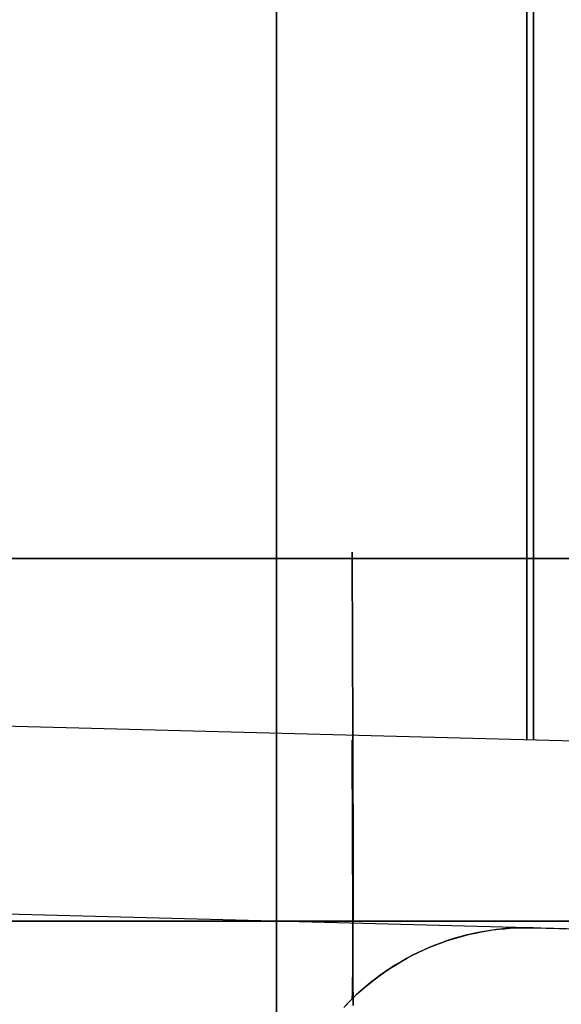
# Model space of a CAD drawing. Header units: millimetres. Extents: x -15 to 7, y 1 to 148.
# Tile 22 of 256: x -8.05 to -7.618, y 14.469 to 15.255. Entities that reach past the tile are written whole.
import ezdxf

# ---------------------------------------------------------------- set-up
doc = ezdxf.new("R2010")
doc.units = ezdxf.units.MM
doc.header["$MEASUREMENT"] = 0
doc.layers.add('Default', color=7, linetype='Continuous', true_color=0x000000)

msp = doc.modelspace()

# ---------------------------------------------------------------- linework, layer by layer
at = {"layer": 'Default', "color": 254, "true_color": 0xcad1ee}
for points in [[(-7.845, 139.98436), (-7.845, 12.87925)], [(-7.845, 8.20198), (-7.845, 103.34668)], [(-7.845, 69.82698), (-7.845, 8.24144)], [(-7.845, 14.67984), (-7.845, 16.89079)], [(-7.845, 16.89079), (-7.845, 14.67984)], [(-7.645, 14.67984), (-7.645, 16.89079)], [(-7.645, 16.89079), (-7.645, 14.67984)], [(-7.63976, 14.67984), (-7.63976, 16.89079)], [(-7.63976, 16.89079), (-7.63976, 14.67984)], [(-7.845, 14.82984), (-7.845, 16.74079)], [(-7.845, 16.74079), (-7.845, 14.82984)], [(-7.645, 14.82984), (-7.645, 16.74079)], [(-7.645, 16.74079), (-7.645, 14.82984)], [(-7.63976, 14.82984), (-7.63976, 16.74079)], [(-7.63976, 16.74079), (-7.63976, 14.82984)], [(-7.63976, 14.52994), (-7.64463, 14.53001), (-7.64953, 14.52996), (-7.65444, 14.52979), (-7.65936, 14.52949), (-7.6643, 14.52908), (-7.66924, 14.52854), (-7.67418, 14.52787), (-7.67912, 14.52708), (-7.68405, 14.52616), (-7.68896, 14.52512), (-7.69386, 14.52395), (-7.69873, 14.52266), (-7.70357, 14.52124), (-7.70839, 14.5197), (-7.71316, 14.51804), (-7.71789, 14.51625), (-7.72258, 14.51435), (-7.72721, 14.51233), (-7.73179, 14.5102), (-7.73631, 14.50795), (-7.74077, 14.50559), (-7.74516, 14.50312), (-7.74947, 14.50055), (-7.75372, 14.49788), (-7.75788, 14.49511), (-7.76196, 14.49225), (-7.76595, 14.48929), (-7.76986, 14.48625), (-7.77368, 14.48312), (-7.7774, 14.47991), (-7.78103, 14.47663), (-7.78456, 14.47327), (-7.78801, 14.46983), (-7.79138, 14.46629)], [(-7.63976, 14.52994), (-7.64463, 14.53001), (-7.64953, 14.52996), (-7.65444, 14.52979), (-7.65936, 14.52949), (-7.6643, 14.52908), (-7.66924, 14.52854), (-7.67418, 14.52787), (-7.67912, 14.52708), (-7.68405, 14.52616), (-7.68896, 14.52512), (-7.69386, 14.52395), (-7.69873, 14.52266), (-7.70357, 14.52124), (-7.70839, 14.5197), (-7.71316, 14.51804), (-7.71789, 14.51625), (-7.72258, 14.51435), (-7.72721, 14.51233), (-7.73179, 14.5102), (-7.73631, 14.50795), (-7.74077, 14.50559), (-7.74516, 14.50312), (-7.74947, 14.50055), (-7.75372, 14.49788), (-7.75788, 14.49511), (-7.76196, 14.49225), (-7.76595, 14.48929), (-7.76986, 14.48625), (-7.77368, 14.48312), (-7.7774, 14.47991), (-7.78103, 14.47663), (-7.78456, 14.47327), (-7.78801, 14.46983), (-7.79138, 14.46629)], [(-7.79003, 14.46772), (-7.78642, 14.47143), (-7.78271, 14.47505), (-7.77891, 14.47856), (-7.77503, 14.48197), (-7.77106, 14.48528), (-7.76701, 14.48848), (-7.76289, 14.49157), (-7.7587, 14.49455), (-7.75444, 14.49741), (-7.75012, 14.50015), (-7.74575, 14.50278), (-7.74133, 14.50528), (-7.73686, 14.50767), (-7.73235, 14.50993), (-7.7278, 14.51207), (-7.72322, 14.51408), (-7.71862, 14.51597), (-7.71399, 14.51773), (-7.70935, 14.51938), (-7.70469, 14.52089), (-7.70003, 14.52229), (-7.69537, 14.52357), (-7.6907, 14.52472), (-7.68604, 14.52575), (-7.68139, 14.52667), (-7.67676, 14.52747), (-7.67214, 14.52816), (-7.66754, 14.52874), (-7.66297, 14.5292), (-7.65843, 14.52956), (-7.65392, 14.52981), (-7.64944, 14.52996), (-7.645, 14.53001), (-7.63976, 14.52994)], [(-7.63976, 14.52994), (-5.345, 14.46985)]]:
    msp.add_lwpolyline(points, dxfattribs=at)
at = {"layer": 'Default', "color": 1, "true_color": 0xff0000, "extrusion": (1, 0, 0)}
for points in [[(17.03532, -93.43624), (14.82485, -93.35905)], [(17.03532, -33.74995), (14.82485, -33.67276)]]:
    msp.add_lwpolyline(points, dxfattribs=at)
at = {"layer": 'Default', "color": 254, "true_color": 0xcad1ee, "extrusion": (1, 3.16543e-16, 3.02793e-16)}
msp.add_lwpolyline([(13.11091, -102.76454), (13.17528, -102.76383), (13.2402, -102.76166), (13.30562, -102.758), (13.37149, -102.75281), (13.43778, -102.74606), (13.50443, -102.73772), (13.57139, -102.72775), (13.63861, -102.71613), (13.70602, -102.70283), (13.77358, -102.68782), (13.84122, -102.67108), (13.90887, -102.6526), (13.97648, -102.63236), (14.04399, -102.61034), (14.11131, -102.58653), (14.17839, -102.56093), (14.24515, -102.53353), (14.31154, -102.50434), (14.37746, -102.47335), (14.44287, -102.44057), (14.50768, -102.40601), (14.57182, -102.36969), (14.63522, -102.33162), (14.69782, -102.29183), (14.75954, -102.25034), (14.82032, -102.20718), (14.88009, -102.16237), (14.93878, -102.11597), (14.99633, -102.068), (15.05267, -102.01851), (15.10776, -101.96754), (15.16152, -101.91515), (15.21391, -101.86139), (15.26488, -101.8063), (15.31437, -101.74996), (15.36234, -101.69241), (15.40874, -101.63372), (15.45355, -101.57395), (15.49671, -101.51317), (15.5382, -101.45145), (15.57799, -101.38885), (15.61606, -101.32545), (15.65238, -101.26131), (15.68694, -101.1965), (15.71972, -101.13109), (15.75071, -101.06517), (15.7799, -100.99878), (15.8073, -100.93202), (15.8329, -100.86494), (15.85671, -100.79761), (15.87873, -100.73011), (15.89897, -100.6625), (15.91745, -100.59485), (15.93419, -100.52721), (15.9492, -100.45965), (15.9625, -100.39224), (15.97412, -100.32502), (15.98409, -100.25806), (15.99243, -100.19141), (15.99918, -100.12512), (16.00437, -100.05924), (16.00803, -99.99383), (16.0102, -99.92891), (16.01091, -99.86454), (16.0102, -99.80018), (16.00803, -99.73526), (16.00437, -99.66984), (15.99918, -99.60397), (15.99243, -99.53768), (15.98409, -99.47103), (15.97412, -99.40407), (15.9625, -99.33685), (15.9492, -99.26944), (15.93419, -99.20188), (15.91745, -99.13424), (15.89897, -99.06658), (15.87873, -98.99897), (15.85671, -98.93147), (15.8329, -98.86415), (15.8073, -98.79707), (15.7799, -98.7303), (15.75071, -98.66392), (15.71972, -98.59799), (15.68694, -98.53259), (15.65238, -98.46778), (15.61606, -98.40364), (15.57799, -98.34023), (15.5382, -98.27764), (15.49671, -98.21591), (15.45355, -98.15514), (15.40874, -98.09537), (15.36234, -98.03668), (15.31437, -97.97913), (15.26488, -97.92278), (15.21391, -97.8677), (15.16152, -97.81393), (15.10776, -97.76154), (15.05267, -97.71058), (14.99633, -97.66109), (14.93878, -97.61312), (14.88009, -97.56671), (14.82032, -97.52191), (14.75954, -97.47875), (14.69782, -97.43726), (14.63522, -97.39746), (14.57182, -97.3594), (14.50768, -97.32308), (14.44287, -97.28852), (14.37746, -97.25574), (14.31154, -97.22475), (14.24515, -97.19556), (14.17839, -97.16816), (14.11131, -97.14256), (14.04399, -97.11875), (13.97648, -97.09673), (13.90887, -97.07649), (13.84122, -97.058), (13.77358, -97.04127), (13.70602, -97.02626), (13.63861, -97.01296), (13.57139, -97.00134), (13.50443, -96.99137), (13.43778, -96.98302), (13.37149, -96.97627), (13.30562, -96.97109), (13.2402, -96.96743), (13.17528, -96.96526), (13.11091, -96.96454)], dxfattribs=at)
at = {"layer": 'Default', "color": 254, "true_color": 0xcad1ee, "extrusion": (-2.05077e-14, 1, 2.10517e-14)}
msp.add_lwpolyline([(7.63976, -93.44161), (7.64463, -93.44154), (7.64953, -93.44159), (7.65444, -93.44177), (7.65936, -93.44206), (7.6643, -93.44248), (7.66924, -93.44302), (7.67418, -93.44368), (7.67912, -93.44448), (7.68405, -93.44539), (7.68896, -93.44643), (7.69386, -93.4476), (7.69873, -93.4489), (7.70357, -93.45031), (7.70839, -93.45185), (7.71316, -93.45352), (7.71789, -93.4553), (7.72258, -93.4572), (7.72721, -93.45922), (7.73179, -93.46136), (7.73631, -93.46361), (7.74077, -93.46596), (7.74516, -93.46843), (7.74947, -93.471), (7.75372, -93.47367), (7.75788, -93.47644), (7.76196, -93.47931), (7.76595, -93.48226), (7.76986, -93.48531), (7.77368, -93.48844), (7.7774, -93.49164), (7.78103, -93.49493), (7.78456, -93.49828), (7.78801, -93.50172), (7.79138, -93.50526), (7.79469, -93.5089), (7.79791, -93.51264), (7.80106, -93.51646), (7.80412, -93.52038), (7.80709, -93.52438), (7.80997, -93.52847), (7.81275, -93.53264), (7.81543, -93.53689), (7.81801, -93.54121), (7.82049, -93.5456), (7.82285, -93.55006), (7.82511, -93.55458), (7.82725, -93.55916), (7.82927, -93.5638), (7.83118, -93.56848), (7.83297, -93.57321), (7.83463, -93.57798), (7.83618, -93.58279), (7.8376, -93.58763), (7.83889, -93.59249), (7.84006, -93.59738), (7.84111, -93.60228), (7.84203, -93.60719), (7.84282, -93.61211), (7.84349, -93.61704), (7.84404, -93.62196), (7.84446, -93.62688), (7.84476, -93.63178), (7.84494, -93.63667), (7.845, -93.64154)], dxfattribs=at)
at = {"layer": 'Default', "color": 254, "true_color": 0xcad1ee, "extrusion": (1, -2.64408e-14, -3.95754e-14)}
msp.add_lwpolyline([(14.82984, -93.64154), (14.81786, -93.6414), (14.80582, -93.64097), (14.79376, -93.64024), (14.78166, -93.63922), (14.76955, -93.6379), (14.75744, -93.63628), (14.74533, -93.63435), (14.73325, -93.63213), (14.72119, -93.6296), (14.70917, -93.62677), (14.6972, -93.62363), (14.6853, -93.6202), (14.67347, -93.61647), (14.66172, -93.61244), (14.65008, -93.60811), (14.63854, -93.6035), (14.62712, -93.59861), (14.61582, -93.59343), (14.60467, -93.58797), (14.59367, -93.58225), (14.58282, -93.57626), (14.57215, -93.57002), (14.56165, -93.56353), (14.55133, -93.55679), (14.54121, -93.54982), (14.53129, -93.54262), (14.52158, -93.5352), (14.51209, -93.52758), (14.50282, -93.51975), (14.49377, -93.51174), (14.48496, -93.50354), (14.47639, -93.49517)], dxfattribs=at)
at = {"layer": 'Default', "color": 254, "true_color": 0xcad1ee, "extrusion": (1, 8.93129e-15, -2.15664e-14)}
msp.add_lwpolyline([(14.82984, -84.23093), (14.81786, -84.23108), (14.80582, -84.23151), (14.79376, -84.23224), (14.78166, -84.23326), (14.76955, -84.23458), (14.75744, -84.2362), (14.74533, -84.23812), (14.73325, -84.24035), (14.72119, -84.24288), (14.70917, -84.24571), (14.6972, -84.24884), (14.6853, -84.25228), (14.67347, -84.25601), (14.66172, -84.26004), (14.65008, -84.26436), (14.63854, -84.26897), (14.62712, -84.27387), (14.61582, -84.27905), (14.60467, -84.2845), (14.59367, -84.29022), (14.58282, -84.29621), (14.57215, -84.30245), (14.56165, -84.30895), (14.55133, -84.31569), (14.54121, -84.32266), (14.53129, -84.32985), (14.52158, -84.33727), (14.51209, -84.3449), (14.50282, -84.35272), (14.49377, -84.36074), (14.48496, -84.36894), (14.47639, -84.37731)], dxfattribs=at)
at = {"layer": 'Default', "color": 254, "true_color": 0xcad1ee, "extrusion": (0, 1, 0)}
for points in [[(7.63976, -84.43086), (7.64463, -84.43093), (7.64953, -84.43088), (7.65444, -84.43071), (7.65936, -84.43042), (7.6643, -84.43), (7.66924, -84.42946), (7.67418, -84.42879), (7.67912, -84.428), (7.68405, -84.42708), (7.68896, -84.42604), (7.69386, -84.42487), (7.69873, -84.42358), (7.70357, -84.42216), (7.70839, -84.42062), (7.71316, -84.41896), (7.71789, -84.41717), (7.72258, -84.41527), (7.72721, -84.41325), (7.73179, -84.41112), (7.73631, -84.40887), (7.74077, -84.40651), (7.74516, -84.40405), (7.74947, -84.40148), (7.75372, -84.3988), (7.75788, -84.39603), (7.76196, -84.39317), (7.76595, -84.39021), (7.76986, -84.38717), (7.77368, -84.38404), (7.7774, -84.38083), (7.78103, -84.37755), (7.78456, -84.37419), (7.78801, -84.37075), (7.79138, -84.36721), (7.79469, -84.36357), (7.79791, -84.35984), (7.80106, -84.35601), (7.80412, -84.3521), (7.80709, -84.34809), (7.80997, -84.344), (7.81275, -84.33983), (7.81543, -84.33559), (7.81801, -84.33127), (7.82049, -84.32687), (7.82285, -84.32241), (7.82511, -84.31789), (7.82725, -84.31331), (7.82927, -84.30868), (7.83118, -84.30399), (7.83297, -84.29926), (7.83463, -84.29449), (7.83618, -84.28969), (7.8376, -84.28485), (7.83889, -84.27999), (7.84006, -84.2751), (7.84111, -84.2702), (7.84203, -84.26528), (7.84282, -84.26036), (7.84349, -84.25544), (7.84404, -84.25051), (7.84446, -84.2456), (7.84476, -84.24069), (7.84494, -84.2358), (7.845, -84.23093)], [(7.63976, -33.90533), (7.64463, -33.90526), (7.64953, -33.90531), (7.65444, -33.90548), (7.65936, -33.90578), (7.6643, -33.90619), (7.66924, -33.90673), (7.67418, -33.9074), (7.67912, -33.90819), (7.68405, -33.90911), (7.68896, -33.91015), (7.69386, -33.91132), (7.69873, -33.91261), (7.70357, -33.91403), (7.70839, -33.91557), (7.71316, -33.91723), (7.71789, -33.91902), (7.72258, -33.92092), (7.72721, -33.92294), (7.73179, -33.92507), (7.73631, -33.92732), (7.74077, -33.92968), (7.74516, -33.93215), (7.74947, -33.93472), (7.75372, -33.93739), (7.75788, -33.94016), (7.76196, -33.94302), (7.76595, -33.94598), (7.76986, -33.94902), (7.77368, -33.95215), (7.7774, -33.95536), (7.78103, -33.95864), (7.78456, -33.962), (7.78801, -33.96544), (7.79138, -33.96898), (7.79469, -33.97262), (7.79791, -33.97635), (7.80106, -33.98018), (7.80412, -33.98409), (7.80709, -33.9881), (7.80997, -33.99219), (7.81275, -33.99636), (7.81543, -34.0006), (7.81801, -34.00493), (7.82049, -34.00932), (7.82285, -34.01378), (7.82511, -34.0183), (7.82725, -34.02288), (7.82927, -34.02752), (7.83118, -34.0322), (7.83297, -34.03693), (7.83463, -34.0417), (7.83618, -34.04651), (7.8376, -34.05134), (7.83889, -34.05621), (7.84006, -34.06109), (7.84111, -34.06599), (7.84203, -34.07091), (7.84282, -34.07583), (7.84349, -34.08075), (7.84404, -34.08568), (7.84446, -34.09059), (7.84476, -34.0955), (7.84494, -34.10039), (7.845, -34.10526)], [(7.63976, -24.59458), (7.64463, -24.59465), (7.64953, -24.5946), (7.65444, -24.59443), (7.65936, -24.59413), (7.6643, -24.59371), (7.66924, -24.59317), (7.67418, -24.59251), (7.67912, -24.59172), (7.68405, -24.5908), (7.68896, -24.58976), (7.69386, -24.58859), (7.69873, -24.5873), (7.70357, -24.58588), (7.70839, -24.58434), (7.71316, -24.58267), (7.71789, -24.58089), (7.72258, -24.57899), (7.72721, -24.57697), (7.73179, -24.57483), (7.73631, -24.57259), (7.74077, -24.57023), (7.74516, -24.56776), (7.74947, -24.56519), (7.75372, -24.56252), (7.75788, -24.55975), (7.76196, -24.55688), (7.76595, -24.55393), (7.76986, -24.55088), (7.77368, -24.54776), (7.7774, -24.54455), (7.78103, -24.54126), (7.78456, -24.53791), (7.78801, -24.53447), (7.79138, -24.53093), (7.79469, -24.52729), (7.79791, -24.52356), (7.80106, -24.51973), (7.80412, -24.51581), (7.80709, -24.51181), (7.80997, -24.50772), (7.81275, -24.50355), (7.81543, -24.4993), (7.81801, -24.49498), (7.82049, -24.49059), (7.82285, -24.48613), (7.82511, -24.48161), (7.82725, -24.47703), (7.82927, -24.47239), (7.83118, -24.46771), (7.83297, -24.46298), (7.83463, -24.45821), (7.83618, -24.4534), (7.8376, -24.44857), (7.83889, -24.4437), (7.84006, -24.43882), (7.84111, -24.43391), (7.84203, -24.429), (7.84282, -24.42408), (7.84349, -24.41915), (7.84404, -24.41423), (7.84446, -24.40931), (7.84476, -24.40441), (7.84494, -24.39952), (7.845, -24.39465)]]:
    msp.add_lwpolyline(points, dxfattribs=at)
at = {"layer": 'Default', "color": 254, "true_color": 0xcad1ee, "extrusion": (0.999697, 0.017412, 0.017412)}
for points in [[(14.7485, -93.21116), (14.7538, -93.21632), (14.75922, -93.22135), (14.76475, -93.22623), (14.77041, -93.23096), (14.77617, -93.23556), (14.78204, -93.24), (14.78801, -93.2443), (14.79409, -93.24844), (14.80026, -93.25243), (14.80652, -93.25627), (14.81288, -93.25996), (14.81932, -93.26348), (14.82584, -93.26686), (14.83244, -93.27007), (14.83912, -93.27312), (14.84586, -93.27601), (14.85268, -93.27873), (14.85956, -93.28129), (14.8665, -93.28368), (14.8735, -93.28591), (14.88055, -93.28796), (14.88765, -93.28984), (14.8948, -93.29155), (14.90199, -93.29309), (14.90922, -93.29445), (14.91649, -93.29564), (14.92379, -93.29664), (14.93111, -93.29747), (14.93847, -93.29811), (14.94584, -93.29857), (14.95323, -93.29885), (14.96064, -93.29894)], [(14.59852, -33.68385), (14.60382, -33.68902), (14.60924, -33.69404), (14.61478, -33.69892), (14.62043, -33.70366), (14.62619, -33.70825), (14.63206, -33.7127), (14.63804, -33.71699), (14.64411, -33.72114), (14.65028, -33.72513), (14.65655, -33.72897), (14.6629, -33.73265), (14.66934, -33.73618), (14.67586, -33.73955), (14.68246, -33.74276), (14.68914, -33.74581), (14.69589, -33.7487), (14.7027, -33.75143), (14.70958, -33.75399), (14.71652, -33.75638), (14.72352, -33.7586), (14.73057, -33.76066), (14.73768, -33.76254), (14.74482, -33.76425), (14.75202, -33.76579), (14.75925, -33.76715), (14.76651, -33.76833), (14.77381, -33.76934), (14.78114, -33.77016), (14.78849, -33.77081), (14.79586, -33.77127), (14.80325, -33.77154), (14.81066, -33.77163)], [(14.7485, -93.21116), (14.74334, -93.20586), (14.73831, -93.20044), (14.73343, -93.1949), (14.7287, -93.18925), (14.72411, -93.18348), (14.71967, -93.17761), (14.71537, -93.17164), (14.71123, -93.16556), (14.70724, -93.15939), (14.7034, -93.15312), (14.69972, -93.14677), (14.69619, -93.14033), (14.69283, -93.1338), (14.68962, -93.1272), (14.68657, -93.12052), (14.68368, -93.11377), (14.68096, -93.10696), (14.6784, -93.10008), (14.67601, -93.09314), (14.67379, -93.08614), (14.67174, -93.07908), (14.66986, -93.07198), (14.66815, -93.06483), (14.66661, -93.05764), (14.66525, -93.05041), (14.66407, -93.04314), (14.66307, -93.03584), (14.66225, -93.02852), (14.6616, -93.02116), (14.66115, -93.01379), (14.66087, -93.0064), (14.66078, -92.999)]]:
    msp.add_lwpolyline(points, dxfattribs=at)
at = {"layer": 'Default', "color": 254, "true_color": 0xcad1ee, "extrusion": (0.026159, 0.999658, 0.000684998)}
msp.add_lwpolyline([(6.72988, -84.40696), (8.02508, -84.44086)], dxfattribs=at)
at = {"layer": 'Default', "color": 254, "true_color": 0xcad1ee, "extrusion": (0.026159, 0.999658, -0.000684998)}
msp.add_lwpolyline([(8.02508, -93.43157), (5.72953, -93.49166)], dxfattribs=at)
at = {"layer": 'Default', "color": 254, "true_color": 0xcad1ee, "extrusion": (0.999697, 0.017412, -0.017412)}
for points in [[(14.7485, -84.63435), (14.7538, -84.62919), (14.75922, -84.62416), (14.76475, -84.61928), (14.77041, -84.61454), (14.77617, -84.60995), (14.78204, -84.60551), (14.78801, -84.60121), (14.79409, -84.59707), (14.80026, -84.59308), (14.80652, -84.58924), (14.81288, -84.58555), (14.81932, -84.58202), (14.82584, -84.57865), (14.83244, -84.57544), (14.83912, -84.57239), (14.84586, -84.5695), (14.85268, -84.56678), (14.85956, -84.56422), (14.8665, -84.56183), (14.8735, -84.5596), (14.88055, -84.55755), (14.88765, -84.55567), (14.8948, -84.55395), (14.90199, -84.55242), (14.90922, -84.55106), (14.91649, -84.54987), (14.92379, -84.54887), (14.93111, -84.54804), (14.93847, -84.5474), (14.94584, -84.54694), (14.95323, -84.54666), (14.96064, -84.54657)], [(14.59852, -24.80719), (14.60382, -24.80202), (14.60924, -24.797), (14.61478, -24.79211), (14.62043, -24.78738), (14.62619, -24.78279), (14.63206, -24.77834), (14.63804, -24.77405), (14.64411, -24.7699), (14.65028, -24.76591), (14.65655, -24.76207), (14.6629, -24.75839), (14.66934, -24.75486), (14.67586, -24.75149), (14.68246, -24.74828), (14.68914, -24.74523), (14.69589, -24.74234), (14.7027, -24.73961), (14.70958, -24.73705), (14.71652, -24.73466), (14.72352, -24.73244), (14.73057, -24.73038), (14.73768, -24.7285), (14.74482, -24.72679), (14.75202, -24.72525), (14.75925, -24.72389), (14.76651, -24.72271), (14.77381, -24.7217), (14.78114, -24.72088), (14.78849, -24.72023), (14.79586, -24.71977), (14.80325, -24.71949), (14.81066, -24.7194)], [(14.7485, -84.63435), (14.74334, -84.63965), (14.73831, -84.64507), (14.73343, -84.65061), (14.7287, -84.65626), (14.72411, -84.66203), (14.71967, -84.6679), (14.71537, -84.67387), (14.71123, -84.67995), (14.70724, -84.68612), (14.7034, -84.69239), (14.69972, -84.69874), (14.69619, -84.70518), (14.69283, -84.71171), (14.68962, -84.71831), (14.68657, -84.72499), (14.68368, -84.73173), (14.68096, -84.73855), (14.6784, -84.74543), (14.67601, -84.75237), (14.67379, -84.75937), (14.67174, -84.76643), (14.66986, -84.77353), (14.66815, -84.78068), (14.66661, -84.78787), (14.66525, -84.7951), (14.66407, -84.80237), (14.66307, -84.80966), (14.66225, -84.81699), (14.6616, -84.82434), (14.66115, -84.83172), (14.66087, -84.83911), (14.66078, -84.84651)]]:
    msp.add_lwpolyline(points, dxfattribs=at)
at = {"layer": 'Default', "color": 1, "true_color": 0xff0000}
for points in [[(-12.62311, 14.82485), (-7.2, 14.82485)], [(-5.7, 14.82485), (-10.11737, 14.82485)], [(-6.12281, 14.82485), (-9.11737, 14.82485)], [(-7.2, 14.53532), (-12.62311, 14.53532)], [(-7.2, 14.53532), (-12.62311, 14.53532)], [(-6.1127, 14.53532), (-11.62311, 14.53532)], [(-10.11737, 14.53532), (-5.7, 14.53532)], [(-5.7, 14.53532), (-10.11737, 14.53532)], [(-9.11737, 14.53532), (-6.1127, 14.53532)], [(-8.08783, 14.53542), (-6.1127, 14.53542)]]:
    msp.add_lwpolyline(points, dxfattribs=at)
at = {"layer": 'Default', "color": 1, "true_color": 0xff0000, "extrusion": (1, 5.25883e-15, 2.116e-15)}
msp.add_lwpolyline([(14.82485, -93.35905), (14.81827, -93.35874), (14.81164, -93.35829), (14.80497, -93.35769), (14.79826, -93.35693), (14.79152, -93.35602), (14.78475, -93.35494), (14.77796, -93.3537), (14.77115, -93.35229), (14.76433, -93.35071), (14.7575, -93.34896), (14.75068, -93.34704), (14.74386, -93.34495), (14.73705, -93.34268), (14.73026, -93.34023), (14.7235, -93.33761), (14.71677, -93.33481), (14.71008, -93.33184), (14.70343, -93.32868), (14.69684, -93.32535), (14.6903, -93.32185), (14.68383, -93.31817), (14.67744, -93.31433), (14.67112, -93.31031), (14.66489, -93.30612), (14.65876, -93.30177), (14.65272, -93.29726), (14.64679, -93.29259), (14.64097, -93.28777), (14.63527, -93.28279), (14.62969, -93.27767), (14.62424, -93.27241), (14.61892, -93.26701), (14.61375, -93.26148), (14.60871, -93.25583), (14.60383, -93.25005), (14.5991, -93.24416), (14.59452, -93.23817), (14.59011, -93.23207), (14.58586, -93.22588), (14.58178, -93.21959), (14.57786, -93.21323), (14.57412, -93.20679), (14.57054, -93.20028), (14.56715, -93.19371), (14.56392, -93.18708), (14.56088, -93.18041), (14.55801, -93.17369), (14.55532, -93.16694), (14.55281, -93.16016), (14.55047, -93.15336), (14.5483, -93.14654), (14.54632, -93.13972), (14.5445, -93.13289), (14.54286, -93.12607), (14.54138, -93.11925), (14.54008, -93.11245), (14.53893, -93.10567), (14.53795, -93.09892), (14.53713, -93.0922), (14.53647, -93.08552), (14.53596, -93.07887), (14.5356, -93.07227), (14.53539, -93.06572), (14.53532, -93.05923)], dxfattribs=at)
at = {"layer": 'Default', "color": 254, "true_color": 0xcad1ee, "extrusion": (9.20987e-05, 0.92387, -0.382706)}
for points in [[(7.84646, -80.87554), (7.84641, -80.87103), (7.84627, -80.86647), (7.84601, -80.86188), (7.84565, -80.85726), (7.84517, -80.8526), (7.84458, -80.84792), (7.84387, -80.84322), (7.84304, -80.83849), (7.8421, -80.83375), (7.84103, -80.829), (7.83983, -80.82425), (7.83851, -80.81949), (7.83706, -80.81473), (7.83549, -80.80999), (7.83378, -80.80525), (7.83195, -80.80053), (7.82999, -80.79584), (7.82789, -80.79117), (7.82567, -80.78654), (7.82331, -80.78194), (7.82083, -80.77739), (7.81823, -80.77289), (7.81549, -80.76844), (7.81263, -80.76405), (7.80965, -80.75973), (7.80655, -80.75547), (7.80333, -80.75129), (7.79999, -80.74719), (7.79654, -80.74317), (7.79299, -80.73924), (7.78933, -80.7354), (7.78556, -80.73166), (7.7817, -80.72802), (7.77774, -80.72449), (7.7737, -80.72106), (7.76957, -80.71775), (7.76535, -80.71455), (7.76107, -80.71147), (7.75671, -80.70851), (7.75229, -80.70567), (7.7478, -80.70296), (7.74326, -80.70037), (7.73867, -80.69791), (7.73404, -80.69558), (7.72937, -80.69338), (7.72466, -80.6913), (7.71992, -80.68936), (7.71516, -80.68755), (7.71038, -80.68587), (7.70559, -80.68432), (7.70079, -80.6829), (7.69598, -80.68161), (7.69118, -80.68045), (7.68638, -80.67941), (7.68159, -80.67849), (7.67682, -80.6777), (7.67207, -80.67703), (7.66733, -80.67647), (7.66263, -80.67603), (7.65796, -80.67571), (7.65332, -80.6755), (7.64871, -80.67539), (7.64415, -80.67539), (7.63963, -80.67549)], [(7.84644, -25.92914), (7.8464, -25.92463), (7.84625, -25.92008), (7.846, -25.91549), (7.84563, -25.91086), (7.84515, -25.90621), (7.84456, -25.90152), (7.84386, -25.89682), (7.84303, -25.89209), (7.84208, -25.88736), (7.84101, -25.88261), (7.83982, -25.87785), (7.8385, -25.87309), (7.83705, -25.86834), (7.83547, -25.86359), (7.83377, -25.85885), (7.83193, -25.85414), (7.82997, -25.84944), (7.82788, -25.84477), (7.82565, -25.84014), (7.8233, -25.83555), (7.82082, -25.83099), (7.81821, -25.82649), (7.81548, -25.82204), (7.81262, -25.81765), (7.80963, -25.81333), (7.80653, -25.80907), (7.80331, -25.80489), (7.79998, -25.80079), (7.79653, -25.79677), (7.79297, -25.79284), (7.78931, -25.789), (7.78555, -25.78526), (7.78168, -25.78163), (7.77773, -25.77809), (7.77368, -25.77467), (7.76955, -25.77135), (7.76534, -25.76815), (7.76105, -25.76507), (7.7567, -25.76211), (7.75227, -25.75927), (7.74779, -25.75656), (7.74325, -25.75397), (7.73866, -25.75151), (7.73403, -25.74918), (7.72935, -25.74698), (7.72464, -25.74491), (7.71991, -25.74297), (7.71515, -25.74116), (7.71037, -25.73948), (7.70557, -25.73793), (7.70077, -25.73651), (7.69597, -25.73521), (7.69116, -25.73405), (7.68637, -25.73301), (7.68158, -25.7321), (7.6768, -25.7313), (7.67205, -25.73063), (7.66732, -25.73008), (7.66261, -25.72964), (7.65794, -25.72931), (7.6533, -25.7291), (7.6487, -25.72899), (7.64414, -25.72899), (7.63962, -25.72909)]]:
    msp.add_lwpolyline(points, dxfattribs=at)
at = {"layer": 'Default', "color": 254, "true_color": 0xcad1ee, "extrusion": (9.20987e-05, 0.92387, 0.382706)}
for points in [[(7.84646, -83.45555), (7.84641, -83.46007), (7.84627, -83.46462), (7.84601, -83.46921), (7.84565, -83.47384), (7.84517, -83.47849), (7.84458, -83.48317), (7.84387, -83.48788), (7.84304, -83.4926), (7.8421, -83.49734), (7.84103, -83.50209), (7.83983, -83.50685), (7.83851, -83.51161), (7.83706, -83.51636), (7.83549, -83.52111), (7.83378, -83.52584), (7.83195, -83.53056), (7.82999, -83.53526), (7.82789, -83.53992), (7.82567, -83.54456), (7.82331, -83.54915), (7.82083, -83.5537), (7.81823, -83.55821), (7.81549, -83.56265), (7.81263, -83.56704), (7.80965, -83.57137), (7.80655, -83.57562), (7.80333, -83.57981), (7.79999, -83.58391), (7.79654, -83.58793), (7.79299, -83.59186), (7.78933, -83.59569), (7.78556, -83.59943), (7.7817, -83.60307), (7.77774, -83.6066), (7.7737, -83.61003), (7.76957, -83.61334), (7.76535, -83.61654), (7.76107, -83.61962), (7.75671, -83.62258), (7.75229, -83.62542), (7.7478, -83.62814), (7.74326, -83.63073), (7.73867, -83.63319), (7.73404, -83.63552), (7.72937, -83.63772), (7.72466, -83.63979), (7.71992, -83.64173), (7.71516, -83.64354), (7.71038, -83.64522), (7.70559, -83.64677), (7.70079, -83.64819), (7.69598, -83.64948), (7.69118, -83.65065), (7.68638, -83.65169), (7.68159, -83.6526), (7.67682, -83.65339), (7.67207, -83.65407), (7.66733, -83.65462), (7.66263, -83.65506), (7.65796, -83.65538), (7.65332, -83.6556), (7.64871, -83.6557), (7.64415, -83.6557), (7.63963, -83.6556)], [(7.84644, -28.11718), (7.8464, -28.1217), (7.84625, -28.12625), (7.846, -28.13084), (7.84563, -28.13547), (7.84515, -28.14012), (7.84456, -28.1448), (7.84386, -28.14951), (7.84303, -28.15423), (7.84208, -28.15897), (7.84101, -28.16372), (7.83982, -28.16848), (7.8385, -28.17324), (7.83705, -28.17799), (7.83547, -28.18274), (7.83377, -28.18747), (7.83193, -28.19219), (7.82997, -28.19689), (7.82788, -28.20155), (7.82565, -28.20619), (7.8233, -28.21078), (7.82082, -28.21533), (7.81821, -28.21983), (7.81548, -28.22428), (7.81262, -28.22867), (7.80963, -28.233), (7.80653, -28.23725), (7.80331, -28.24144), (7.79998, -28.24554), (7.79653, -28.24956), (7.79297, -28.25349), (7.78931, -28.25732), (7.78555, -28.26106), (7.78168, -28.2647), (7.77773, -28.26823), (7.77368, -28.27166), (7.76955, -28.27497), (7.76534, -28.27817), (7.76105, -28.28125), (7.7567, -28.28421), (7.75227, -28.28705), (7.74779, -28.28977), (7.74325, -28.29235), (7.73866, -28.29482), (7.73403, -28.29715), (7.72935, -28.29935), (7.72464, -28.30142), (7.71991, -28.30336), (7.71515, -28.30517), (7.71037, -28.30685), (7.70557, -28.3084), (7.70077, -28.30982), (7.69597, -28.31111), (7.69116, -28.31228), (7.68637, -28.31332), (7.68158, -28.31423), (7.6768, -28.31502), (7.67205, -28.3157), (7.66732, -28.31625), (7.66261, -28.31669), (7.65794, -28.31701), (7.6533, -28.31723), (7.6487, -28.31733), (7.64414, -28.31733), (7.63962, -28.31723)]]:
    msp.add_lwpolyline(points, dxfattribs=at)
at = {"layer": 'Default', "color": 254, "true_color": 0xcad1ee, "extrusion": (1, -2.32109e-15, -1.16725e-14)}
msp.add_lwpolyline([(14.67984, -34.10526), (14.66786, -34.10512), (14.65582, -34.10468), (14.64376, -34.10396), (14.63166, -34.10293), (14.61955, -34.10161), (14.60744, -34.09999), (14.59533, -34.09807), (14.58325, -34.09584), (14.57119, -34.09331), (14.55917, -34.09048), (14.5472, -34.08735), (14.5353, -34.08391), (14.52347, -34.08018), (14.51172, -34.07615), (14.50008, -34.07183), (14.48854, -34.06722), (14.47712, -34.06232), (14.46582, -34.05714), (14.45467, -34.05169), (14.44367, -34.04597), (14.43282, -34.03998), (14.42215, -34.03374), (14.41165, -34.02724), (14.40133, -34.02051), (14.39121, -34.01353), (14.38129, -34.00634), (14.37158, -33.99892), (14.36209, -33.99129), (14.35282, -33.98347), (14.34377, -33.97545), (14.33496, -33.96725), (14.32639, -33.95888)], dxfattribs=at)
at = {"layer": 'Default', "color": 254, "true_color": 0xcad1ee, "extrusion": (1, -8.93129e-15, 2.15664e-14)}
msp.add_lwpolyline([(14.67984, -24.39465), (14.66786, -24.39479), (14.65582, -24.39523), (14.64376, -24.39595), (14.63166, -24.39697), (14.61955, -24.39829), (14.60744, -24.39992), (14.59533, -24.40184), (14.58325, -24.40407), (14.57119, -24.40659), (14.55917, -24.40943), (14.5472, -24.41256), (14.5353, -24.41599), (14.52347, -24.41973), (14.51172, -24.42375), (14.50008, -24.42808), (14.48854, -24.43269), (14.47712, -24.43759), (14.46582, -24.44276), (14.45467, -24.44822), (14.44367, -24.45394), (14.43282, -24.45993), (14.42215, -24.46617), (14.41165, -24.47267), (14.40133, -24.4794), (14.39121, -24.48637), (14.38129, -24.49357), (14.37158, -24.50099), (14.36209, -24.50861), (14.35282, -24.51644), (14.34377, -24.52446), (14.33496, -24.53265), (14.32639, -24.54102)], dxfattribs=at)
at = {"layer": 'Default', "color": 254, "true_color": 0xcad1ee, "extrusion": (0.026159, -0.000684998, 0.999658)}
for points in [[(14.47482, 7.13144), (14.47482, 5.83579)], [(14.32498, 3.28108), (14.32498, 5.57742)]]:
    msp.add_lwpolyline(points, dxfattribs=at)
at = {"layer": 'Default', "color": 254, "true_color": 0xcad1ee, "extrusion": (-0.026159, 0.000684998, 0.999658)}
for points in [[(-14.47482, -6.36593), (-14.47482, -8.66226)], [(-14.32498, -10.23198), (-14.32498, -4.08801)]]:
    msp.add_lwpolyline(points, dxfattribs=at)
at = {"layer": 'Default', "color": 254, "true_color": 0xcad1ee, "extrusion": (-1.00297e-13, 0.707107, -0.707107)}
msp.add_lwpolyline([(7.845, -55.87472), (7.84494, -55.86981), (7.84476, -55.86489), (7.84445, -55.85995), (7.84403, -55.85501), (7.84347, -55.85005), (7.84279, -55.84509), (7.84199, -55.84014), (7.84106, -55.83519), (7.84, -55.83026), (7.83881, -55.82534), (7.8375, -55.82045), (7.83606, -55.81558), (7.83449, -55.81074), (7.8328, -55.80594), (7.83099, -55.80118), (7.82906, -55.79647), (7.82701, -55.79181), (7.82484, -55.78721), (7.82255, -55.78266), (7.82016, -55.77818), (7.81765, -55.77376), (7.81504, -55.76942), (7.81232, -55.76515), (7.8095, -55.76097), (7.80659, -55.75686), (7.80358, -55.75284), (7.80048, -55.74892), (7.7973, -55.74508), (7.79403, -55.74134), (7.79069, -55.73769), (7.78727, -55.73415), (7.78378, -55.7307), (7.78021, -55.72734), (7.77654, -55.72406), (7.77277, -55.72085), (7.76891, -55.71773), (7.76496, -55.71469), (7.76092, -55.71173), (7.75679, -55.70888), (7.75258, -55.70612), (7.74829, -55.70346), (7.74393, -55.7009), (7.73949, -55.69845), (7.73499, -55.69611), (7.73042, -55.69388), (7.7258, -55.69176), (7.72111, -55.68976), (7.71638, -55.68789), (7.7116, -55.68613), (7.70678, -55.6845), (7.70192, -55.68299), (7.69703, -55.6816), (7.69211, -55.68034), (7.68717, -55.67921), (7.68221, -55.67821), (7.67724, -55.67733), (7.67226, -55.67658), (7.66728, -55.67596), (7.6623, -55.67547), (7.65733, -55.6751), (7.65237, -55.67485), (7.64742, -55.67473), (7.6425, -55.67473), (7.6376, -55.67485)], dxfattribs=at)
at = {"layer": 'Default', "color": 254, "true_color": 0xcad1ee, "extrusion": (-1.56619e-13, 0.707107, 0.707107)}
msp.add_lwpolyline([(7.845, -69.90012), (7.84494, -69.90502), (7.84476, -69.90994), (7.84445, -69.91488), (7.84403, -69.91983), (7.84347, -69.92478), (7.84279, -69.92974), (7.84199, -69.93469), (7.84106, -69.93964), (7.84, -69.94458), (7.83881, -69.94949), (7.8375, -69.95439), (7.83606, -69.95926), (7.83449, -69.96409), (7.8328, -69.96889), (7.83099, -69.97365), (7.82906, -69.97836), (7.82701, -69.98302), (7.82484, -69.98763), (7.82255, -69.99217), (7.82016, -69.99666), (7.81765, -70.00107), (7.81504, -70.00541), (7.81232, -70.00968), (7.8095, -70.01387), (7.80659, -70.01797), (7.80358, -70.02199), (7.80048, -70.02592), (7.7973, -70.02975), (7.79403, -70.0335), (7.79069, -70.03714), (7.78727, -70.04069), (7.78378, -70.04413), (7.78021, -70.04749), (7.77654, -70.05077), (7.77277, -70.05398), (7.76891, -70.05711), (7.76496, -70.06015), (7.76092, -70.0631), (7.75679, -70.06596), (7.75258, -70.06872), (7.74829, -70.07138), (7.74393, -70.07394), (7.73949, -70.07639), (7.73499, -70.07873), (7.73042, -70.08096), (7.7258, -70.08307), (7.72111, -70.08507), (7.71638, -70.08695), (7.7116, -70.0887), (7.70678, -70.09034), (7.70192, -70.09185), (7.69703, -70.09323), (7.69211, -70.09449), (7.68717, -70.09562), (7.68221, -70.09663), (7.67724, -70.0975), (7.67226, -70.09825), (7.66728, -70.09887), (7.6623, -70.09937), (7.65733, -70.09974), (7.65237, -70.09998), (7.64742, -70.1001), (7.6425, -70.1001), (7.6376, -70.09998)], dxfattribs=at)
at = {"layer": 'Default', "color": 254, "true_color": 0xcad1ee, "extrusion": (-9.20987e-05, 0.382706, 0.92387)}
msp.add_lwpolyline([(7.84154, -45.6297), (7.8415, -45.63421), (7.84135, -45.63877), (7.84109, -45.64336), (7.84072, -45.64798), (7.84025, -45.65264), (7.83965, -45.65732), (7.83894, -45.66202), (7.83812, -45.66675), (7.83717, -45.67149), (7.8361, -45.67624), (7.8349, -45.68099), (7.83358, -45.68575), (7.83213, -45.6905), (7.83055, -45.69525), (7.82885, -45.69999), (7.82701, -45.7047), (7.82505, -45.7094), (7.82295, -45.71406), (7.82073, -45.7187), (7.81837, -45.72329), (7.81589, -45.72784), (7.81328, -45.73234), (7.81055, -45.73679), (7.80769, -45.74118), (7.8047, -45.7455), (7.8016, -45.74976), (7.79838, -45.75394), (7.79504, -45.75804), (7.79159, -45.76206), (7.78804, -45.76599), (7.78437, -45.76982), (7.78061, -45.77356), (7.77674, -45.7772), (7.77279, -45.78073), (7.76874, -45.78416), (7.76461, -45.78747), (7.7604, -45.79067), (7.75611, -45.79375), (7.75175, -45.79671), (7.74733, -45.79954), (7.74284, -45.80226), (7.7383, -45.80484), (7.73371, -45.8073), (7.72908, -45.80963), (7.7244, -45.81183), (7.71969, -45.8139), (7.71496, -45.81584), (7.7102, -45.81765), (7.70542, -45.81933), (7.70062, -45.82088), (7.69582, -45.8223), (7.69102, -45.82359), (7.68621, -45.82475), (7.68141, -45.82579), (7.67662, -45.8267), (7.67185, -45.8275), (7.6671, -45.82817), (7.66236, -45.82872), (7.65766, -45.82916), (7.65299, -45.82948), (7.64835, -45.82969), (7.64374, -45.8298), (7.63918, -45.8298), (7.63466, -45.82969)], dxfattribs=at)
at = {"layer": 'Default', "color": 254, "true_color": 0xcad1ee, "extrusion": (9.20987e-05, -0.382706, 0.92387)}
msp.add_lwpolyline([(-7.84154, -22.44312), (-7.8415, -22.43861), (-7.84135, -22.43406), (-7.84109, -22.42947), (-7.84072, -22.42484), (-7.84025, -22.42019), (-7.83965, -22.4155), (-7.83894, -22.4108), (-7.83812, -22.40608), (-7.83717, -22.40134), (-7.8361, -22.39659), (-7.8349, -22.39183), (-7.83358, -22.38707), (-7.83213, -22.38232), (-7.83055, -22.37757), (-7.82885, -22.37284), (-7.82701, -22.36812), (-7.82505, -22.36343), (-7.82295, -22.35876), (-7.82073, -22.35413), (-7.81837, -22.34953), (-7.81589, -22.34498), (-7.81328, -22.34048), (-7.81055, -22.33603), (-7.80769, -22.33164), (-7.8047, -22.32732), (-7.8016, -22.32306), (-7.79838, -22.31888), (-7.79504, -22.31478), (-7.79159, -22.31076), (-7.78804, -22.30684), (-7.78437, -22.303), (-7.78061, -22.29926), (-7.77674, -22.29562), (-7.77279, -22.29209), (-7.76874, -22.28867), (-7.76461, -22.28535), (-7.7604, -22.28216), (-7.75611, -22.27908), (-7.75175, -22.27612), (-7.74733, -22.27328), (-7.74284, -22.27057), (-7.7383, -22.26798), (-7.73371, -22.26552), (-7.72908, -22.26319), (-7.7244, -22.26099), (-7.71969, -22.25892), (-7.71496, -22.25698), (-7.7102, -22.25517), (-7.70542, -22.25349), (-7.70062, -22.25194), (-7.69582, -22.25052), (-7.69102, -22.24923), (-7.68621, -22.24807), (-7.68141, -22.24703), (-7.67662, -22.24612), (-7.67185, -22.24533), (-7.6671, -22.24466), (-7.66236, -22.2441), (-7.65766, -22.24366), (-7.65299, -22.24334), (-7.64835, -22.24313), (-7.64374, -22.24302), (-7.63918, -22.24302), (-7.63466, -22.24313)], dxfattribs=at)
at = {"layer": 'Default', "color": 254, "true_color": 0xcad1ee, "extrusion": (1, 0, 0)}
for points in [[(14.53001, -84.73076), (14.53001, -93.14171)], [(14.52994, -93.14171), (14.52994, -84.73076)], [(14.33001, -84.73076), (14.33015, -84.71878), (14.33059, -84.70674), (14.33131, -84.69468), (14.33234, -84.68258), (14.33366, -84.67047), (14.33528, -84.65836), (14.3372, -84.64626), (14.33943, -84.63417), (14.34196, -84.62211), (14.34479, -84.61009), (14.34792, -84.59812), (14.35136, -84.58622), (14.35509, -84.57439), (14.35912, -84.56264), (14.36344, -84.551), (14.36805, -84.53946), (14.37295, -84.52804), (14.37813, -84.51675), (14.38358, -84.50559), (14.3893, -84.49459), (14.39529, -84.48374), (14.40153, -84.47307), (14.40803, -84.46257), (14.41476, -84.45225), (14.42174, -84.44213), (14.42893, -84.43221), (14.43635, -84.4225), (14.44398, -84.41301), (14.4518, -84.40374), (14.45982, -84.39469), (14.46802, -84.38588), (14.47639, -84.37731)]]:
    msp.add_lwpolyline(points, dxfattribs=at)
at = {"layer": 'Default', "color": 254, "true_color": 0xcad1ee, "extrusion": (1, -3.32389e-14, -1.12524e-14)}
msp.add_lwpolyline([(14.33001, -93.14171), (14.33015, -93.1537), (14.33059, -93.16573), (14.33131, -93.1778), (14.33234, -93.18989), (14.33366, -93.202), (14.33528, -93.21411), (14.3372, -93.22622), (14.33943, -93.23831), (14.34196, -93.25037), (14.34479, -93.26239), (14.34792, -93.27435), (14.35136, -93.28626), (14.35509, -93.29809), (14.35912, -93.30983), (14.36344, -93.32148), (14.36805, -93.33302), (14.37295, -93.34444), (14.37813, -93.35573), (14.38358, -93.36688), (14.3893, -93.37789), (14.39529, -93.38873), (14.40153, -93.39941), (14.40803, -93.40991), (14.41476, -93.42022), (14.42174, -93.43034), (14.42893, -93.44026), (14.43635, -93.44997), (14.44398, -93.45947), (14.4518, -93.46874), (14.45982, -93.47778), (14.46802, -93.48659), (14.47639, -93.49517)], dxfattribs=at)
at = {"layer": 'Default', "color": 254, "true_color": 0xcad1ee}
for points in [[(-7.78467, 14.82984, -93.49839), (-7.78462, 14.82104, -93.49824), (-7.78458, 14.81226, -93.49786), (-7.78454, 14.8035, -93.49727), (-7.78449, 14.79476, -93.49646), (-7.78445, 14.78606, -93.49544), (-7.78441, 14.7774, -93.49421), (-7.78438, 14.76877, -93.49276), (-7.78434, 14.76019, -93.49111), (-7.7843, 14.75165, -93.48925), (-7.78427, 14.74317, -93.48718), (-7.78424, 14.73474, -93.48491), (-7.78421, 14.72637, -93.48244), (-7.78418, 14.71807, -93.47977), (-7.78415, 14.70984, -93.4769), (-7.78412, 14.70168, -93.47384), (-7.7841, 14.6936, -93.47058), (-7.78407, 14.68559, -93.46712), (-7.78405, 14.67768, -93.46348), (-7.78403, 14.66985, -93.45965), (-7.78401, 14.66211, -93.45562), (-7.78399, 14.65448, -93.45142), (-7.78397, 14.64695, -93.44703), (-7.78396, 14.63952, -93.44245), (-7.78394, 14.6322, -93.4377), (-7.78393, 14.625, -93.43277), (-7.78392, 14.61792, -93.42766), (-7.78391, 14.61096, -93.42238), (-7.78391, 14.60412, -93.41692), (-7.7839, 14.59742, -93.4113), (-7.7839, 14.59085, -93.4055), (-7.78389, 14.58443, -93.39954), (-7.78389, 14.57814, -93.39341)], [(-7.78389, 14.57814, -84.47906), (-7.78389, 14.58443, -84.47294), (-7.7839, 14.59085, -84.46697), (-7.7839, 14.59742, -84.46118), (-7.78391, 14.60412, -84.45555), (-7.78391, 14.61096, -84.4501), (-7.78392, 14.61792, -84.44481), (-7.78393, 14.625, -84.43971), (-7.78394, 14.6322, -84.43477), (-7.78396, 14.63952, -84.43002), (-7.78397, 14.64695, -84.42545), (-7.78399, 14.65448, -84.42106), (-7.78401, 14.66211, -84.41685), (-7.78403, 14.66985, -84.41283), (-7.78405, 14.67768, -84.409), (-7.78407, 14.68559, -84.40535), (-7.7841, 14.6936, -84.4019), (-7.78412, 14.70168, -84.39864), (-7.78415, 14.70984, -84.39557), (-7.78418, 14.71807, -84.3927), (-7.78421, 14.72637, -84.39003), (-7.78424, 14.73474, -84.38756), (-7.78427, 14.74317, -84.38529), (-7.7843, 14.75165, -84.38323), (-7.78434, 14.76019, -84.38137), (-7.78438, 14.76877, -84.37971), (-7.78441, 14.7774, -84.37827), (-7.78445, 14.78606, -84.37703), (-7.78449, 14.79476, -84.37601), (-7.78454, 14.8035, -84.3752), (-7.78458, 14.81226, -84.37461), (-7.78462, 14.82104, -84.37424), (-7.78467, 14.82984, -84.37408)], [(-7.78467, 14.67984, -33.96211), (-7.78462, 14.67104, -33.96195), (-7.78458, 14.66226, -33.96158), (-7.78454, 14.6535, -33.96099), (-7.78449, 14.64476, -33.96018), (-7.78445, 14.63606, -33.95916), (-7.78441, 14.6274, -33.95792), (-7.78438, 14.61877, -33.95648), (-7.78434, 14.61019, -33.95483), (-7.7843, 14.60165, -33.95297), (-7.78427, 14.59317, -33.9509), (-7.78424, 14.58474, -33.94863), (-7.78421, 14.57637, -33.94616), (-7.78418, 14.56807, -33.94349), (-7.78415, 14.55984, -33.94062), (-7.78412, 14.55168, -33.93755), (-7.7841, 14.5436, -33.93429), (-7.78407, 14.53559, -33.93084), (-7.78405, 14.52768, -33.9272), (-7.78403, 14.51985, -33.92336), (-7.78401, 14.51211, -33.91934), (-7.78399, 14.50448, -33.91513), (-7.78397, 14.49695, -33.91074), (-7.78396, 14.48952, -33.90617), (-7.78394, 14.4822, -33.90142), (-7.78393, 14.475, -33.89649), (-7.78392, 14.46792, -33.89138)], [(-7.78392, 14.46792, -24.60853), (-7.78393, 14.475, -24.60342), (-7.78394, 14.4822, -24.59849), (-7.78396, 14.48952, -24.59374), (-7.78397, 14.49695, -24.58917), (-7.78399, 14.50448, -24.58477), (-7.78401, 14.51211, -24.58057), (-7.78403, 14.51985, -24.57655), (-7.78405, 14.52768, -24.57271), (-7.78407, 14.53559, -24.56907), (-7.7841, 14.5436, -24.56561), (-7.78412, 14.55168, -24.56235), (-7.78415, 14.55984, -24.55929), (-7.78418, 14.56807, -24.55642), (-7.78421, 14.57637, -24.55375), (-7.78424, 14.58474, -24.55128), (-7.78427, 14.59317, -24.54901), (-7.7843, 14.60165, -24.54694), (-7.78434, 14.61019, -24.54508), (-7.78438, 14.61877, -24.54343), (-7.78441, 14.6274, -24.54198), (-7.78445, 14.63606, -24.54075), (-7.78449, 14.64476, -24.53973), (-7.78454, 14.6535, -24.53892), (-7.78458, 14.66226, -24.53833), (-7.78462, 14.67104, -24.53796), (-7.78467, 14.67984, -24.5378)], [(-7.78467, 14.47316, -84.73076), (-7.78462, 14.47332, -84.72196), (-7.78458, 14.47369, -84.71318), (-7.78454, 14.47428, -84.70442), (-7.78449, 14.47509, -84.69568), (-7.78445, 14.47611, -84.68698), (-7.78441, 14.47735, -84.67832), (-7.78438, 14.47879, -84.66969), (-7.78434, 14.48044, -84.66111), (-7.7843, 14.48231, -84.65257), (-7.78427, 14.48437, -84.64409), (-7.78424, 14.48664, -84.63566), (-7.78421, 14.48911, -84.6273), (-7.78418, 14.49178, -84.61899), (-7.78415, 14.49465, -84.61076), (-7.78412, 14.49772, -84.6026), (-7.7841, 14.50098, -84.59452), (-7.78407, 14.50443, -84.58651), (-7.78405, 14.50808, -84.5786), (-7.78403, 14.51191, -84.57077), (-7.78401, 14.51593, -84.56304), (-7.78399, 14.52014, -84.5554), (-7.78397, 14.52453, -84.54787), (-7.78396, 14.5291, -84.54044), (-7.78394, 14.53385, -84.53312), (-7.78393, 14.53879, -84.52592), (-7.78392, 14.54389, -84.51884), (-7.78391, 14.54918, -84.51188), (-7.78391, 14.55463, -84.50504), (-7.7839, 14.56026, -84.49834), (-7.7839, 14.56605, -84.49177), (-7.78389, 14.57202, -84.48535), (-7.78389, 14.57814, -84.47906)], [(-7.78389, 14.57814, -93.39341), (-7.78389, 14.57202, -93.38713), (-7.7839, 14.56605, -93.3807), (-7.7839, 14.56026, -93.37413), (-7.78391, 14.55463, -93.36743), (-7.78391, 14.54918, -93.3606), (-7.78392, 14.54389, -93.35364), (-7.78393, 14.53879, -93.34656), (-7.78394, 14.53385, -93.33935), (-7.78396, 14.5291, -93.33204), (-7.78397, 14.52453, -93.32461), (-7.78399, 14.52014, -93.31708), (-7.78401, 14.51593, -93.30944), (-7.78403, 14.51191, -93.30171), (-7.78405, 14.50808, -93.29388), (-7.78407, 14.50443, -93.28596), (-7.7841, 14.50098, -93.27796), (-7.78412, 14.49772, -93.26988), (-7.78415, 14.49465, -93.26172), (-7.78418, 14.49178, -93.25348), (-7.78421, 14.48911, -93.24518), (-7.78424, 14.48664, -93.23681), (-7.78427, 14.48437, -93.22839), (-7.7843, 14.48231, -93.2199), (-7.78434, 14.48044, -93.21137), (-7.78438, 14.47879, -93.20278), (-7.78441, 14.47735, -93.19416), (-7.78445, 14.47611, -93.18549), (-7.78449, 14.47509, -93.17679), (-7.78454, 14.47428, -93.16806), (-7.78458, 14.47369, -93.1593), (-7.78462, 14.47332, -93.15052), (-7.78467, 14.47316, -93.14171)]]:
    msp.add_polyline3d(points, dxfattribs=at)

doc.saveas('drawing.dxf')
